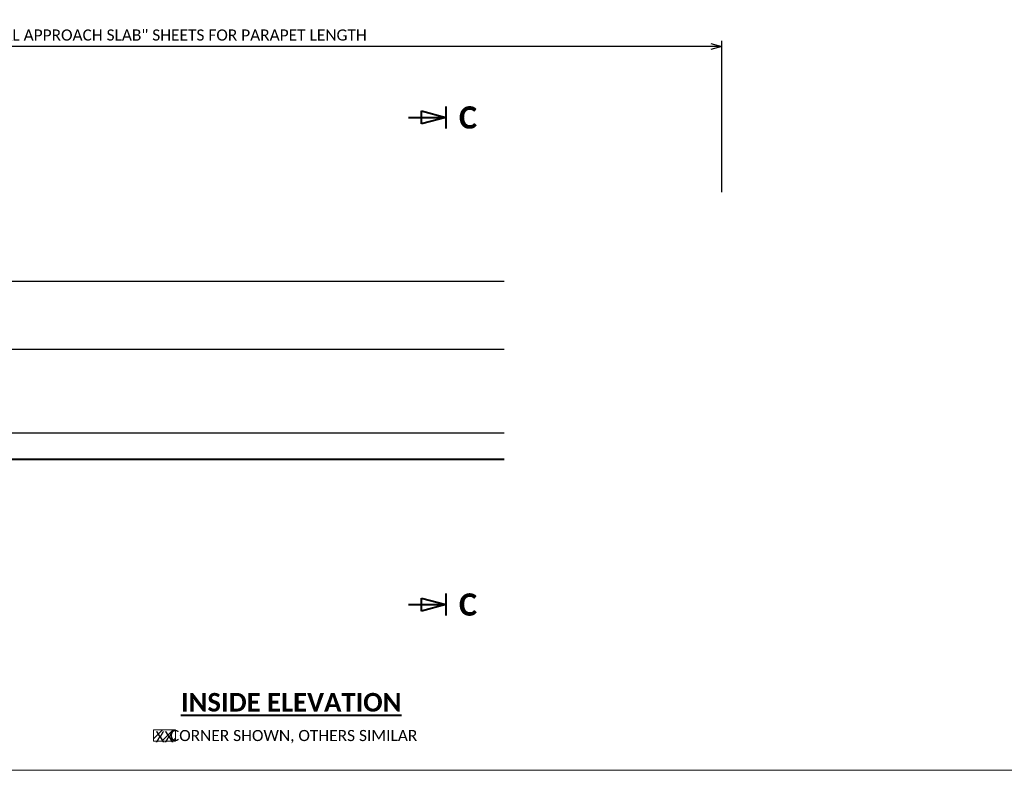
# Model space of a CAD drawing. Extents: x 145 to 1819, y 761 to 1310.
# Tile 3 of 18: x 223 to 355, y 1058 to 1159. Entities that reach past the tile are written whole.
import ezdxf
from ezdxf.enums import TextEntityAlignment as Align

# ---------------------------------------------------------------- set-up
doc = ezdxf.new("R2010")
doc.units = 0
doc.header["$MEASUREMENT"] = 0
doc.layers.add('B_ANNO_DESIGN_NOTES', color=1, linetype='Continuous', lineweight=18, true_color=0xff0000)
for name, color, linetype, lineweight in [('B_ANNO_DIM', 7, 'Continuous', 18), ('B_ANNO_SYMB', 7, 'Continuous', 18), ('B_ANNO_TEXT', 7, 'Continuous', 18), ('B_ANNO_TEXT_TITLE', 7, 'Continuous', 40), ('B_CONC', 1, 'Continuous', 40), ('B_CONC_PPT', 12, 'Continuous', 40), ('B_REBAR_SUB', 182, 'Continuous', 25)]:
    doc.layers.add(name, color=color, linetype=linetype, lineweight=lineweight)
doc.layers.add('B_ANNO_NOPLOT', color=47, linetype='Continuous', lineweight=18, plot=False)
doc.styles.add('Annotative', font='calibri.ttf', dxfattribs={"height": 0.0625})
doc.styles.get("Standard").update_dxf_attribs({"font": 'calibri.ttf'})
doc.styles.add('Title', font='calibrib.ttf', dxfattribs={"height": 0.125})
doc.dimstyles.new('Annotative', dxfattribs={"dimscale": 0, "dimtxt": 0.0625, "dimasz": 0.0625, "dimexe": 0.03125, "dimexo": 0.03125, "dimgap": 0.03125, "dimtad": 1, "dimdec": 3, "dimzin": 3, "dimdsep": 46, "dimlunit": 4, "dimtxsty": 'Standard', "dimblk": 'OPEN30', "dimcen": 0.03125, "dimaunit": 1, "dimadec": 0, "dimazin": 3, "dimtfac": 0.75, "dimtdec": 3, "dimtofl": 0, "dimtmove": 0, "dimatfit": 3, "dimldrblk": 'OPEN30', "dimfxl": 1, "dimtfill": 1, "dimfrac": 1, "dimtolj": 1, "dimtzin": 0, "dimarcsym": 0})

# ---------------------------------------------------------------- blocks, each defined once
blk = doc.blocks.new('_Open30')
at = {"color": 0, "linetype": 'ByBlock', "lineweight": -2}
for p, q in [((-1, 0.268), (0, 0)), ((0, 0), (-1, -0.268)), ((0, 0), (-1, 0))]:
    blk.add_line(p, q, dxfattribs=at)
blk = doc.blocks.new('*D1286')
at = {"layer": 'B_ANNO_DIM', "color": 0, "lineweight": -2, "transparency": 16777216}
for p, q in [((12.75, 77.9), (12.75, 98.29)), ((172.4, 77.9), (172.4, 98.29)), ((170.9, 97.54), (14.25, 97.54))]:
    blk.add_line(p, q, dxfattribs=at)
at = {"layer": 'Defpoints', "color": 0, "transparency": 16777216}
for p in [(12.75, 97.54), (12.75, 77.15), (172.4, 77.15)]:
    blk.add_point(p, dxfattribs=at)
at = {"layer": 'B_ANNO_DIM', "color": 0, "lineweight": -2, "transparency": 16777216, "xscale": 1.5, "yscale": 1.5, "zscale": 1.5, "rotation": 180}
blk.add_blockref('_Open30', (12.75, 97.54), dxfattribs=at)
at = {"layer": 'B_ANNO_DIM', "color": 0, "lineweight": -2, "transparency": 16777216, "xscale": 1.5, "yscale": 1.5, "zscale": 1.5}
blk.add_blockref('_Open30', (172.4, 97.54), dxfattribs=at)
at = {"layer": 'B_ANNO_DIM', "color": 0, "transparency": 16777216, "insert": (92.57, 99.06), "char_height": 1.5, "attachment_point": 5, "bg_fill": 3, "box_fill_scale": 1.25, "bg_fill_color": 256, "bg_fill_true_color": 13158600, "bg_fill_transparency": 0}
blk.add_mtext('\\A1;SEE "STRUCTURAL APPROACH SLAB" SHEETS FOR PARAPET LENGTH', dxfattribs=at)
blk = doc.blocks.new('SECTION')
at = {"layer": 'B_ANNO_TEXT_TITLE'}
for p, q in [((-1.5, 0.75), (-1.5, -0.75)), ((-4, 0), (-1.5, 0)), ((-3.125, -0.4375), (-3.125, 0.4375)), ((-3.125, 0.4375), (-1.5, 0)), ((-1.5, 0), (-3.125, -0.4375))]:
    blk.add_line(p, q, dxfattribs=at)
at = {"layer": 'B_ANNO_TEXT_TITLE', "style": 'Title'}
blk.add_attdef('SectionName', text='', height=1.5, dxfattribs=at).set_placement((0, 0), align=Align.MIDDLE_CENTER)
blk = doc.blocks.new('INS_SS42_BASE')
at = {"layer": 'B_ANNO_DESIGN_NOTES'}
h = blk.add_hatch(dxfattribs=at)
h.set_pattern_fill('ANSI31', color=256, scale=8)
h.set_pattern_definition([(45, (96.3003, 5.8572), (-0.7071, 0.7071), [])])
h.paths.add_polyline_path([(95.87, 5.44), (98.82, 5.44), (98.82, 3.94), (95.87, 3.94)])
blk.add_lwpolyline([(95.87, 5.44), (98.82, 5.44), (98.82, 3.94), (95.87, 3.94)], close=True, dxfattribs=at)
at = {"layer": 'B_CONC'}
blk.add_lwpolyline([(143.08, 41.9), (12.75, 41.9), (12.75, 25.9)], dxfattribs=at)
at = {"layer": 'B_REBAR_SUB'}
for p, q in [((14.92, 65.9), (143.08, 65.9)), ((14.92, 56.74), (143.08, 56.74)), ((14.92, 45.46), (143.08, 45.46))]:
    blk.add_line(p, q, dxfattribs=at)
at = {"layer": 'B_ANNO_SYMB'}
ref = blk.add_blockref('SECTION', (138.22, 87.96), dxfattribs=dict(at, xscale=2, yscale=2, zscale=2))
ref.add_attrib('A', 'C', dxfattribs={"layer": '0', "height": 3, "style": 'Title'}).set_placement((138.22, 87.96, 1.68), align=Align.MIDDLE_CENTER)
ref = blk.add_blockref('SECTION', (138.22, 22.34), dxfattribs=dict(at, xscale=2, yscale=2, zscale=2))
ref.add_attrib('A', 'C', dxfattribs={"layer": '0', "height": 3, "style": 'Title'}).set_placement((138.22, 22.34, 1.68), align=Align.MIDDLE_CENTER)
at = {"lineweight": 30, "flags": 104}
for tag, p in [('SUB1', (311.28, 226.1, 1.68)), ('SUB2', (319.28, 226.1, 1.68))]:
    blk.add_attdef(tag, text='', height=1.5, dxfattribs=at).set_placement(p, align=Align.MIDDLE_CENTER)
at = {"layer": 'B_ANNO_TEXT', "insert": (113.46, 5.44), "char_height": 1.5001, "attachment_point": 2, "line_spacing_factor": 0.8, "style": 'Annotative'}
blk.add_mtext('\\pxi-2,l3,t3;^I CORNER SHOWN, OTHERS SIMILAR', dxfattribs=at)
at = {"layer": 'B_ANNO_TEXT', "lineweight": 30}
for tag, p in [('SUB1', (311.28, 226.1)), ('SUB2', (319.28, 226.1))]:
    blk.add_attdef(tag, text='', height=1.5, dxfattribs=at).set_placement(p, align=Align.MIDDLE_CENTER)
at = {"layer": 'B_ANNO_TEXT', "style": 'Annotative'}
for tag, p in [('CORNER1', (97.36, 101.83)), ('CORNER2', (98.57, 3.31))]:
    blk.add_attdef(tag, text='', height=1.5, dxfattribs=at).set_placement(p, align=Align.BOTTOM_RIGHT)
at = {"layer": 'B_ANNO_TEXT_TITLE', "insert": (114.41, 9.16), "char_height": 2.5, "attachment_point": 5, "line_spacing_factor": 0.8, "style": 'Title', "bg_fill": 3, "box_fill_scale": 1.5, "bg_fill_color": 255, "bg_fill_transparency": 0}
blk.add_mtext('{\\LINSIDE ELEVATION}', dxfattribs=at)
at = {"layer": 'B_ANNO_NOPLOT', "flags": 128}
blk.add_lwpolyline([(0, 0), (0, 252), (323.93, 252), (323.93, 238.86), (378, 238.86), (378, 40.5), (316.57, 40.5), (316.57, 0), (0, 0)], dxfattribs=at)
blk = doc.blocks.new('*U1273')
at = {"layer": 'B_ANNO_DIM', "lineweight": 30}
for tag, p in [('S5BAR1', (158.4042, 236.7439)), ('S5BAR2', (184.1358, 220.628)), ('S5BAR3', (187.2345, 187.3889))]:
    blk.add_attdef(tag, text='', height=1.5, dxfattribs=at).set_placement(p, align=Align.MIDDLE_LEFT)
at = {"layer": 'B_ANNO_DIM', "style": 'Annotative'}
blk.add_attdef('8INSPA2', text='', height=1.5, dxfattribs=at).set_placement((141.9126, 15.4002), align=Align.BOTTOM_RIGHT)
at = {"layer": 'B_ANNO_DIM'}
dim = blk.add_linear_dim(base=(12.749, 97.5442), p1=(172.4003, 77.1513), p2=(12.749, 77.1473), text='SEE "STRUCTURAL APPROACH SLAB" SHEETS FOR PARAPET LENGTH', dimstyle='Annotative', dxfattribs=at)
dim.commit()
dim.dimension.update_dxf_attribs({"geometry": '*D1286', "text_midpoint": (92.5747, 99.0627)})

msp = doc.modelspace()

# ---------------------------------------------------------------- block references
msp.add_blockref('*U1273', (144.94, 1058.3))

# ---------------------------------------------------------------- next in the draw order: block references
ref = msp.add_blockref('INS_SS42_BASE', (144.94, 1058.3))
ref.add_attrib('CORNER2', 'XX', dxfattribs={"layer": 'B_ANNO_TEXT', "height": 1.5, "style": 'Annotative'}).set_placement((243.51, 1061.61), align=Align.BOTTOM_RIGHT)

doc.saveas('drawing.dxf')
